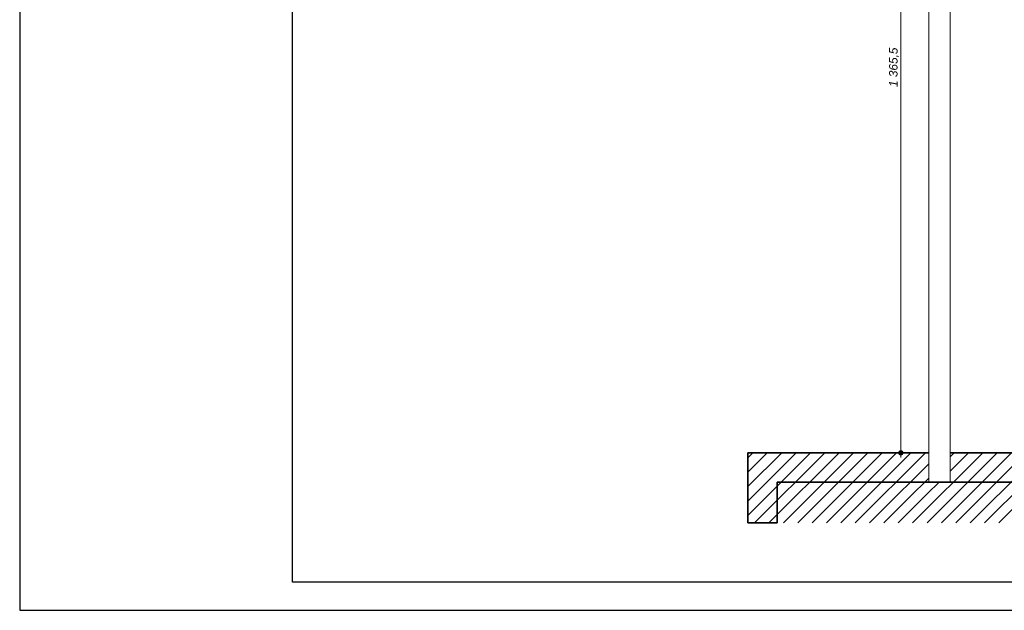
# Model space of a CAD drawing. Header units: millimetres. Extents: x -13944 to 84772, y -78836 to -35317.
# Tile 1 of 85: x -13944 to 3504, y -78836 to -68367. Entities that reach past the tile are written whole.
import ezdxf

# ---------------------------------------------------------------- set-up
doc = ezdxf.new("R2010")
doc.units = ezdxf.units.MM
doc.header["$MEASUREMENT"] = 0
doc.linetypes.add('Wipeout_Contour', pattern=[1000, 0, -1000])
for name, color, linetype, lineweight in [('0_Nr_pióra__4', 7, 'Continuous', 25), ('Konstrukcja - Stropy_Nr_pióra__1', 7, 'Continuous', 0), ('Konstrukcja - Ściany zew_Nr_pióra__1', 7, 'Continuous', 0), ('Konstrukcja - Ściany zew_Nr_pióra__6', 7, 'Continuous', 35), ('Wymiarowanie - Ogólne_Nr_pióra__82', 114, 'Continuous', 13)]:
    doc.layers.add(name, color=color, linetype=linetype, lineweight=lineweight)
doc.layers.add('Konstrukcja - Ściany zew', color=7, linetype='Continuous')
doc.layers.add('Wymiarowanie - Ogólne', color=7, linetype='Continuous')
doc.styles.add('GENERATED_STYLE_3', font='txt')
doc.dimstyles.new('GENERATED_STYLE__1', dxfattribs={"dimtxt": 150, "dimasz": 152, "dimexe": 0.18, "dimexo": 0, "dimgap": 0.09, "dimtad": 1, "dimlfac": 0.1, "dimzin": 0, "dimdsep": 46, "dimtxsty": 'GENERATED_STYLE_3', "dimblk": 'ARROWHEAD_11', "dimblk1": 'ARROWHEAD_11', "dimblk2": 'ARROWHEAD_11', "dimcen": 0.09, "dimclrd": 114, "dimclre": 114, "dimclrt": 114, "dimazin": 0, "dimtfac": 1, "dimtdec": 4, "dimtmove": 0, "dimatfit": 3, "dimfxl": 1, "dimtolj": 1, "dimtzin": 0, "dimarcsym": 0})

# ---------------------------------------------------------------- blocks, each defined once
blk = doc.blocks.new('*D96')
at = {"layer": 'Wymiarowanie - Ogólne_Nr_pióra__82', "linetype": 'Continuous'}
for points in [[(1710, -62391), (1707, -62376), (1699, -62363), (1686, -62354), (1670, -62351), (1655, -62354), (1642, -62363), (1633, -62376), (1630, -62391), (1633, -62406), (1642, -62419), (1655, -62428), (1670, -62431), (1686, -62428), (1699, -62419), (1707, -62406)], [(1710, -76045), (1707, -76030), (1699, -76017), (1686, -76008), (1670, -76005), (1655, -76008), (1642, -76017), (1633, -76030), (1630, -76045), (1633, -76060), (1642, -76073), (1655, -76082), (1670, -76085), (1686, -76082), (1699, -76073), (1707, -76060)]]:
    blk.add_hatch(color=256, dxfattribs=at).paths.add_polyline_path(points)
for p, q in [((1630, -62391), (1520, -62391)), ((1670, -62351), (1670, -62311)), ((1670, -76005), (1670, -62431)), ((1820, -62391), (1710, -62391)), ((1630, -76045), (1520, -76045)), ((1820, -76045), (1710, -76045)), ((1670, -76125), (1670, -76085))]:
    blk.add_line(p, q, dxfattribs=at)
for centre in [(1670, -62391), (1670, -76045)]:
    blk.add_circle(centre, 40, dxfattribs=at)
at = {"layer": 'Wymiarowanie - Ogólne_Nr_pióra__82', "insert": (1640, -69560), "char_height": 150, "attachment_point": 7, "rotation": 90, "style": 'GENERATED_STYLE_3'}
blk.add_mtext('\\A1;{\\fArial|b0|i1|c238|p38;1 365,5}', dxfattribs=at)
blk = doc.blocks.new('ARROWHEAD_11')
at = {"color": 0, "linetype": 'Continuous', "lineweight": 0}
blk.add_line((0, 0), (-1, 0), dxfattribs=at)
at = {"color": 0, "linetype": 'Continuous', "lineweight": 0, "const_width": 0.25, "flags": 128}
blk.add_lwpolyline([(-0.125, 0, 1), (0.125, 0, 1)], format="xyb", close=True, dxfattribs=at)

msp = doc.modelspace()

# ---------------------------------------------------------------- hatches: boundary and pattern name
at = {"layer": 'Konstrukcja - Ściany zew_Nr_pióra__1', "linetype": 'Continuous'}
h = msp.add_hatch(dxfattribs=at)
h.set_pattern_fill('Bloczki_ceramiczne', color=256, style=0, pattern_type=2)
h.set_pattern_definition([(45, (0, 0), (-127.27922, 127.27922), [])])
h.paths.add_polyline_path([(-1040.404, -76044.91), (-1040.404, -77288.047), (60264.596, -77288.047), (60264.596, -70115.378), (27734.596, -70115.378), (27734.596, -71572.176), (23038.421, -71572.176), (6159.596, -71572.176), (6159.596, -76044.91)])

# ---------------------------------------------------------------- linework, layer by layer
at = {"layer": 'Konstrukcja - Stropy_Nr_pióra__1', "linetype": 'Continuous', "flags": 128}
msp.add_lwpolyline([(2164.596, -66752.955), (2164.596, -76044.91), (6159.596, -76044.91), (6159.041, -71572.176), (27734.596, -71572.176), (27734.596, -70122.176), (29924.596, -70122.176), (29924.596, -64338.978), (48317.016, -64338.978), (52953.596, -68219.724), (52953.596, -70122.176), (57269.596, -70122.176), (57269.596, -65629.384), (55044.372, -65629.384), (51526.196, -62685.486), (48316.127, -62681.583), (28417.544, -62683.891), (28418.016, -66749.91)], close=True, dxfattribs=at)
at = {"layer": 'Konstrukcja - Ściany zew_Nr_pióra__6', "linetype": 'Continuous', "flags": 128}
for points in [[(-1040.404, -76044.91), (-1040.404, -77288.047)], [(-520.404, -77288.047), (-520.404, -76564.91)], [(-1040.404, -77288.047), (-520.404, -77288.047)]]:
    msp.add_lwpolyline(points, dxfattribs=at)

# ---------------------------------------------------------------- next in the draw order: wipeouts: each hides what was drawn before it
at = {"color": 254, "linetype": 'Wipeout_Contour', "lineweight": 0, "ltscale": 305365.866782}
msp.add_wipeout([(2164.596, -76564.91), (2544.596, -76564.91), (2544.596, -76044.91), (2164.596, -76044.91)], dxfattribs=at).dxf.layer = 'Konstrukcja - Ściany zew'

# ---------------------------------------------------------------- next in the draw order: linework, layer by layer
at = {"layer": 'Konstrukcja - Ściany zew_Nr_pióra__1', "linetype": 'Continuous'}
for p, q in [((2164.596, -76044.91), (2164.596, -76564.91)), ((2544.596, -76564.91), (2544.596, -76044.91))]:
    msp.add_line(p, q, dxfattribs=at)
at = {"layer": 'Konstrukcja - Ściany zew_Nr_pióra__6', "linetype": 'Continuous', "flags": 128}
for points in [[(2164.596, -76044.91), (-1040.404, -76044.91)], [(6159.596, -76044.91), (2544.596, -76044.91)], [(-520.404, -76564.91), (6679.596, -76564.91)]]:
    msp.add_lwpolyline(points, dxfattribs=at)

# ---------------------------------------------------------------- next in the draw order: wipeouts: each hides what was drawn before it
at = {"color": 254, "linetype": 'Wipeout_Contour', "lineweight": 0, "ltscale": 285752.620586}
msp.add_wipeout([(2164.596, -66752.955), (2164.596, -76044.91), (2544.596, -76044.91), (2544.596, -66752.911)], dxfattribs=at).dxf.layer = 'Konstrukcja - Ściany zew'

# ---------------------------------------------------------------- next in the draw order: linework, layer by layer
at = {"layer": '0_Nr_pióra__4', "linetype": 'Continuous', "flags": 128}
for points in [[(84771.934, -35317.498), (-13943.569, -35317.498), (-13943.569, -78836.041), (84771.934, -78836.041)], [(-9110.033, -37336.041), (84271.934, -37336.041), (84271.934, -78336.041), (-9110.033, -78336.041)]]:
    msp.add_lwpolyline(points, close=True, dxfattribs=at)
at = {"layer": 'Konstrukcja - Ściany zew_Nr_pióra__1', "linetype": 'Continuous', "flags": 128}
for points in [[(2164.596, -66752.955), (2164.596, -76044.91)], [(2544.596, -76044.91), (2544.596, -66752.911)]]:
    msp.add_lwpolyline(points, dxfattribs=at)

# ---------------------------------------------------------------- next in the draw order: dimensions: what is measured, and where the dimension line sits
at = {"layer": 'Wymiarowanie - Ogólne', "color": 114, "linetype": 'Continuous', "lineweight": 13}
dim = msp.add_linear_dim(base=(1670.246, -62390.81), p1=(2088.875, -76044.91), p2=(2088.875, -62390.81), angle=90, text='1 365,5', dimstyle='GENERATED_STYLE__1', dxfattribs=at)
dim.commit()
dim.dimension.update_dxf_attribs({"geometry": '*D96', "text_midpoint": (1565.246, -69217.86), "dimtype": 160, "text_rotation": 90})

doc.saveas('drawing.dxf')
